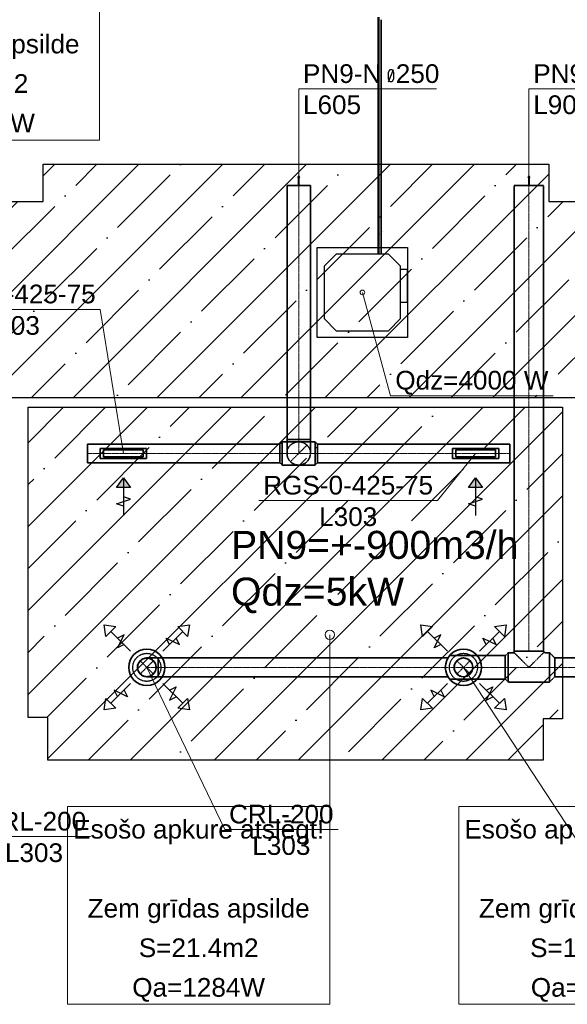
# Model space of a CAD drawing. Header units: millimetres. Extents: x -134161 to 355560, y -27497 to 30328.
# Tile 38 of 95: x -83691 to -77832, y -2367 to 8173. Entities that reach past the tile are written whole.
import ezdxf

# ---------------------------------------------------------------- set-up
doc = ezdxf.new("R2010")
doc.units = ezdxf.units.MM
for name, pattern in [('CenterLine', [17.2, 13, -2, 0.2, -2]), ('HIDDEN', [9.525, 6.35, -3.175]), ('UnderCeiling', [6.7, 4.2, -1, 0.5, -1])]:
    doc.linetypes.add(name, pattern=pattern)
doc.layers.add('AVK-A_uzdevums', color=1, linetype='CONTINUOUS', lineweight=30)
doc.layers.add('AVK-V_uzdevums', color=5, linetype='CONTINUOUS', lineweight=30)
for name, color, linetype in [('Dz1-Atpakalgaita', 7, 'CONTINUOUS'), ('Dz1-Fenkoils', 7, 'CONTINUOUS'), ('Dz1-Radiators', 7, 'CONTINUOUS'), ('Dz1-Teksts-', 7, 'CONTINUOUS'), ('Dz1-Turpgaita', 7, 'CONTINUOUS'), ('Vent-PN8-N-Plusmas bulta', 7, 'CONTINUOUS'), ('Vent-PN8-P-Plusmas bulta', 7, 'CONTINUOUS'), ('Vent-PN8-P-Teksts-', 7, 'CONTINUOUS'), ('Vent-PN9-N', 7, 'CONTINUOUS'), ('Vent-PN9-N-Iekarta', 7, 'CONTINUOUS'), ('Vent-PN9-N-Teksts-', 7, 'CONTINUOUS'), ('Vent-PN9-P', 7, 'CONTINUOUS'), ('Vent-PN9-P-Iekarta', 7, 'CONTINUOUS'), ('Vent-PN9-P-Teksts-', 7, 'CONTINUOUS')]:
    doc.layers.add(name, color=color, linetype=linetype)
doc.styles.add('Arial', font='arial.ttf', dxfattribs={"height": 187.5})
doc.styles.add('PBL', font='arial.ttf')
pattern_1 = [(45, (-132147.1, 0), (-449.013, 449.013), []), (45, (-131698.1, 0), (-449.013, 449.013), [793.75, -158.75, 0, -158.75])]

# ---------------------------------------------------------------- blocks, each defined once
blk = doc.blocks.new('*U129')
at = {"layer": 'Vent-PN9-N-Teksts-', "color": 7, "linetype": 'Continuous', "lineweight": 15}
for p, q in [((53334, 3530, 2200), (52926, 3025, 2200)), ((52926, 3025, 2200), (51015, 3025, 2200))]:
    blk.add_line(p, q, dxfattribs=at)
at = {"layer": 'Vent-PN9-N-Teksts-', "color": 7, "linetype": 'Continuous', "lineweight": 25, "style": 'Arial'}
for s, p in [('RGS-0-425-75', (51062, 3090, 2200)), ('L303', (51660, 2753, 2200))]:
    blk.add_text(s, height=200, dxfattribs=at).set_placement(p)
blk = doc.blocks.new('*U130')
at = {"layer": 'Vent-PN9-N-Teksts-', "color": 7, "linetype": 'Continuous', "lineweight": 15}
for p, q in [((49317, 5072, 2200), (47405, 5072, 2200)), ((49566, 3530, 2200), (49317, 5072, 2200))]:
    blk.add_line(p, q, dxfattribs=at)
at = {"layer": 'Vent-PN9-N-Teksts-', "color": 7, "linetype": 'Continuous', "lineweight": 25, "style": 'Arial'}
for s, p in [('RGS-0-425-75', (47452, 5137, 2200)), ('L303', (48050, 4800, 2200))]:
    blk.add_text(s, height=200, dxfattribs=at).set_placement(p)
blk = doc.blocks.new('*U187')
at = {"layer": 'Vent-PN8-P-Teksts-', "color": 7, "linetype": 'Continuous', "lineweight": 15}
for p, q in [((47392, 1240, 2300), (48002, -572, 2300)), ((48002, -572, 2300), (49215, -572, 2300))]:
    blk.add_line(p, q, dxfattribs=at)
at = {"layer": 'Vent-PN8-P-Teksts-', "color": 7, "linetype": 'Continuous', "lineweight": 25, "style": 'Arial'}
for s, p in [('CRL-200', (48049, -507, 2300)), ('L303', (48298, -844, 2300))]:
    blk.add_text(s, height=200, dxfattribs=at).set_placement(p)
blk = doc.blocks.new('*U188')
at = {"layer": 'Vent-PN9-P-Teksts-', "color": 7, "linetype": 'Continuous', "lineweight": 15}
for p, q in [((49816, 1240, 2300), (50649, -496, 2300)), ((50649, -496, 2300), (51862, -496, 2300))]:
    blk.add_line(p, q, dxfattribs=at)
at = {"layer": 'Vent-PN9-P-Teksts-', "color": 7, "linetype": 'Continuous', "lineweight": 25, "style": 'Arial'}
for s, p in [('CRL-200', (50696, -431, 2300)), ('L303', (50945, -768, 2300))]:
    blk.add_text(s, height=200, dxfattribs=at).set_placement(p)
blk = doc.blocks.new('*U189')
at = {"layer": 'Vent-PN9-P-Teksts-', "color": 7, "linetype": 'Continuous', "lineweight": 15}
for p, q in [((53204, 1240, 2300), (54451, -659, 2300)), ((54451, -659, 2300), (55664, -659, 2300))]:
    blk.add_line(p, q, dxfattribs=at)
at = {"layer": 'Vent-PN9-P-Teksts-', "color": 7, "linetype": 'Continuous', "lineweight": 25, "style": 'Arial'}
for s, p in [('CRL-200', (54499, -594, 2300)), ('L303', (54747, -930, 2300))]:
    blk.add_text(s, height=200, dxfattribs=at).set_placement(p)
blk = doc.blocks.new('*U359')
at = {"layer": 'Vent-PN9-P-Teksts-', "color": 7, "linetype": 'Continuous', "lineweight": 25}
for p, q in [((54852, 7607, 2700), (54865, 7641, 2700)), ((54852, 7507, 2700), (54904, 7640, 2700)), ((54852, 7540, 2700), (54852, 7607, 2700)), ((54865, 7641, 2700), (54891, 7641, 2700)), ((54891, 7641, 2700), (54904, 7607, 2700)), ((54904, 7607, 2700), (54904, 7540, 2700)), ((54865, 7507, 2700), (54852, 7540, 2700)), ((54891, 7507, 2700), (54865, 7507, 2700)), ((54904, 7540, 2700), (54891, 7507, 2700))]:
    blk.add_line(p, q, dxfattribs=at)
at = {"layer": 'Vent-PN9-P-Teksts-', "color": 7, "linetype": 'Continuous', "lineweight": 15}
for p, q in [((53905, 6399, 2700), (53905, 7432, 2700)), ((53905, 7432, 2700), (55365, 7432, 2700))]:
    blk.add_line(p, q, dxfattribs=at)
at = {"layer": 'Vent-PN9-P-Teksts-', "color": 7, "linetype": 'Continuous', "lineweight": 25, "style": 'Arial'}
for s, p in [('PN9-P  315', (53951, 7496, 2700)), ('L900', (53951, 7163, 2700))]:
    blk.add_text(s, height=200, dxfattribs=at).set_placement(p)
blk = doc.blocks.new('*U360')
at = {"layer": 'Vent-PN9-P', "color": 5, "linetype": 'UnderCeiling', "lineweight": 35}
for p, q in [((53048, 1348, 2700), (53039, 1340, 2700)), ((53048, 1131, 2700), (53039, 1140, 2700))]:
    blk.add_line(p, q, dxfattribs=at)
at = {"layer": 'Vent-PN9-P', "color": 5, "linetype": 'UnderCeiling', "lineweight": 35, "extrusion": (-1, 0, 0)}
for major_axis in [(0, 97.6, 21.9), (0, -100)]:
    blk.add_ellipse((53039, 1240, 2700), major_axis=major_axis, ratio=1, start_param=0, end_param=0.220451, dxfattribs=at)
blk = doc.blocks.new('*U361')
at = {"layer": 'Vent-PN9-P', "color": 5, "linetype": 'UnderCeiling', "lineweight": 35}
for p, q in [((54125, 1397, 2700), (54182, 1340, 2700)), ((54125, 1082, 2700), (54182, 1140, 2700))]:
    blk.add_line(p, q, dxfattribs=at)
at = {"layer": 'Vent-PN9-P', "color": 7, "linetype": 'CenterLine', "lineweight": 18}
blk.add_line((54125, 1240, 2700), (54182, 1240, 2700), dxfattribs=at)
at = {"layer": 'Vent-PN9-P', "color": 5, "linetype": 'UnderCeiling', "lineweight": 35, "extrusion": (1, 0, 0)}
for centre, major_axis in [((54125, 1240, 2700), (0, 158)), ((54182, 1240, 2700), (0, 100))]:
    blk.add_ellipse(centre, major_axis=major_axis, ratio=1, start_param=0, end_param=3.141593, dxfattribs=at)
blk = doc.blocks.new('*U362')
at = {"layer": 'Vent-PN9-P', "color": 5, "linetype": 'UnderCeiling', "lineweight": 35}
for p, q in [((53684, 1397, 2700), (53652, 1365, 2700)), ((53684, 1082, 2700), (53652, 1115, 2700))]:
    blk.add_line(p, q, dxfattribs=at)
at = {"layer": 'Vent-PN9-P', "color": 7, "linetype": 'CenterLine', "lineweight": 18}
blk.add_line((53684, 1240, 2700), (53652, 1240, 2700), dxfattribs=at)
at = {"layer": 'Vent-PN9-P', "color": 5, "linetype": 'UnderCeiling', "lineweight": 35, "extrusion": (-1, 0, 0)}
for centre, major_axis in [((53684, 1240, 2700), (0, -158)), ((53652, 1240, 2700), (0, -125))]:
    blk.add_ellipse(centre, major_axis=major_axis, ratio=1, start_param=0, end_param=3.141593, dxfattribs=at)
blk = doc.blocks.new('*U363')
at = {"layer": 'Vent-PN9-P', "color": 5, "linetype": 'Continuous', "lineweight": 35}
for p, q in [((53905, 6499, 2700), (53896, 6479, 2700)), ((53896, 6479, 2700), (53902, 6479, 2700)), ((53902, 6479, 2700), (53902, 6399, 2700)), ((53914, 6479, 2700), (53905, 6499, 2700)), ((53908, 6399, 2700), (53908, 6479, 2700)), ((53908, 6479, 2700), (53914, 6479, 2700)), ((54062, 6399, 2700), (53747, 6399, 2700)), ((53902, 6399, 2700), (53908, 6399, 2700))]:
    blk.add_line(p, q, dxfattribs=at)
blk = doc.blocks.new('*U364')
at = {"layer": 'Vent-PN9-P', "color": 5, "linetype": 'UnderCeiling', "lineweight": 35}
for p, q in [((53747, 1412, 2700), (53747, 6399, 2700)), ((54062, 1412, 2700), (54062, 6399, 2700))]:
    blk.add_line(p, q, dxfattribs=at)
at = {"layer": 'Vent-PN9-P', "color": 7, "linetype": 'CenterLine', "lineweight": 18}
blk.add_line((53905, 1412, 2700), (53905, 6399, 2700), dxfattribs=at)
blk = doc.blocks.new('*U365')
at = {"layer": 'Vent-PN9-P', "color": 5, "linetype": 'UnderCeiling', "lineweight": 35}
for p, q in [((53747, 1397, 2700), (53684, 1397, 2700)), ((53747, 1397, 2700), (53759, 1385, 2760)), ((53759, 1385, 2760), (53793, 1351, 2811)), ((54016, 1351, 2811), (54050, 1385, 2760)), ((54050, 1385, 2760), (54062, 1397, 2700)), ((54125, 1397, 2700), (54077, 1397, 2700)), ((53793, 1351, 2811), (53844, 1300, 2846)), ((53844, 1300, 2846), (53905, 1240, 2858)), ((53905, 1240, 2858), (53965, 1300, 2846)), ((53965, 1300, 2846), (54016, 1351, 2811)), ((54125, 1082, 2700), (53684, 1082, 2700))]:
    blk.add_line(p, q, dxfattribs=at)
at = {"layer": 'Vent-PN9-P', "color": 7, "linetype": 'CenterLine', "lineweight": 18}
blk.add_line((54125, 1240, 2700), (53684, 1240, 2700), dxfattribs=at)
at = {"layer": 'Vent-PN9-P', "color": 5, "linetype": 'UnderCeiling', "lineweight": 35}
blk.add_ellipse((53733, 1412, 2700), major_axis=(0, -14.7), ratio=1, start_param=0, end_param=1.570796, dxfattribs=at)
at = {"layer": 'Vent-PN9-P', "color": 5, "linetype": 'UnderCeiling', "lineweight": 35, "extrusion": (0, 1, 0)}
blk.add_ellipse((53905, 1412, 2700), major_axis=(-158, 0), ratio=1, start_param=0, end_param=3.141593, dxfattribs=at)
at = {"layer": 'Vent-PN9-P', "color": 5, "linetype": 'UnderCeiling', "lineweight": 35, "extrusion": (0, 0, -1)}
blk.add_ellipse((54077, 1412, 2700), major_axis=(0, -14.7), ratio=1, start_param=0, end_param=1.570796, dxfattribs=at)
blk = doc.blocks.new('*U366')
at = {"layer": 'Vent-PN9-P', "color": 5, "linetype": 'UnderCeiling', "lineweight": 35}
for p, q in [((54182, 1340, 2700), (55702, 1340, 2700)), ((54182, 1140, 2700), (55702, 1140, 2700))]:
    blk.add_line(p, q, dxfattribs=at)
at = {"layer": 'Vent-PN9-P', "color": 7, "linetype": 'CenterLine', "lineweight": 18}
blk.add_line((54182, 1240, 2700), (55702, 1240, 2700), dxfattribs=at)
blk = doc.blocks.new('*U367')
at = {"layer": 'Vent-PN9-P', "color": 5, "linetype": 'UnderCeiling', "lineweight": 35}
for p, q in [((53344, 1365, 2700), (53652, 1365, 2700)), ((53344, 1115, 2700), (53652, 1115, 2700))]:
    blk.add_line(p, q, dxfattribs=at)
at = {"layer": 'Vent-PN9-P', "color": 7, "linetype": 'CenterLine', "lineweight": 18}
blk.add_line((53344, 1240, 2700), (53652, 1240, 2700), dxfattribs=at)
blk = doc.blocks.new('*U372')
at = {"layer": 'Vent-PN8-P-Plusmas bulta', "color": 7, "linetype": 'Continuous', "lineweight": 25}
for p, q in [((49378, 1571, 2195), (49360, 1695, 2195)), ((49360, 1695, 2195), (49484, 1677, 2195)), ((49378, 1571, 2195), (49360, 1695, 2195)), ((49360, 1695, 2195), (49484, 1677, 2195)), ((50147, 1677, 2195), (50271, 1695, 2195)), ((50147, 1677, 2195), (50271, 1695, 2195)), ((50271, 1695, 2195), (50253, 1571, 2195)), ((50271, 1695, 2195), (50253, 1571, 2195)), ((49484, 1677, 2195), (49378, 1571, 2195)), ((49643, 1412, 2195), (49431, 1624, 2195)), ((49502, 1448, 2195), (49572, 1589, 2195)), ((49572, 1589, 2195), (49502, 1554, 2195)), ((49988, 1412, 2195), (50200, 1624, 2195)), ((50253, 1571, 2195), (50147, 1677, 2195)), ((49572, 1483, 2195), (49502, 1448, 2195)), ((50059, 1483, 2195), (50024, 1554, 2195)), ((50024, 1554, 2195), (50165, 1483, 2195)), ((50165, 1483, 2195), (50130, 1554, 2195)), ((49643, 1067, 2195), (49431, 855, 2195)), ((49988, 1067, 2195), (50200, 855, 2195)), ((49608, 926, 2195), (49466, 996, 2195)), ((49466, 996, 2195), (49502, 926, 2195)), ((49572, 996, 2195), (49608, 926, 2195)), ((50059, 996, 2195), (50130, 1032, 2195)), ((50130, 1032, 2195), (50059, 890, 2195)), ((49360, 784, 2195), (49378, 908, 2195)), ((49360, 784, 2195), (49378, 908, 2195)), ((49378, 908, 2195), (49484, 802, 2195)), ((50059, 890, 2195), (50130, 926, 2195)), ((50147, 802, 2195), (50253, 908, 2195)), ((50253, 908, 2195), (50271, 784, 2195)), ((50253, 908, 2195), (50271, 784, 2195)), ((49484, 802, 2195), (49360, 784, 2195)), ((49484, 802, 2195), (49360, 784, 2195)), ((50271, 784, 2195), (50147, 802, 2195)), ((50271, 784, 2195), (50147, 802, 2195))]:
    blk.add_line(p, q, dxfattribs=at)
blk = doc.blocks.new('*U373')
at = {"layer": 'Vent-PN8-P-Plusmas bulta', "color": 7, "linetype": 'Continuous', "lineweight": 25}
for p, q in [((52767, 1571, 2195), (52749, 1695, 2195)), ((52749, 1695, 2195), (52873, 1677, 2195)), ((52767, 1571, 2195), (52749, 1695, 2195)), ((52749, 1695, 2195), (52873, 1677, 2195)), ((53536, 1677, 2195), (53660, 1695, 2195)), ((53536, 1677, 2195), (53660, 1695, 2195)), ((53660, 1695, 2195), (53642, 1571, 2195)), ((53660, 1695, 2195), (53642, 1571, 2195)), ((52873, 1677, 2195), (52767, 1571, 2195)), ((53032, 1412, 2195), (52820, 1624, 2195)), ((52890, 1448, 2195), (52961, 1589, 2195)), ((52961, 1589, 2195), (52890, 1554, 2195)), ((53377, 1412, 2195), (53589, 1624, 2195)), ((53642, 1571, 2195), (53536, 1677, 2195)), ((52961, 1483, 2195), (52890, 1448, 2195)), ((53448, 1483, 2195), (53412, 1554, 2195)), ((53412, 1554, 2195), (53554, 1483, 2195)), ((53554, 1483, 2195), (53518, 1554, 2195)), ((53032, 1067, 2195), (52820, 855, 2195)), ((53377, 1067, 2195), (53589, 855, 2195)), ((52997, 926, 2195), (52855, 996, 2195)), ((52855, 996, 2195), (52890, 926, 2195)), ((52961, 996, 2195), (52997, 926, 2195)), ((53448, 996, 2195), (53518, 1032, 2195)), ((53518, 1032, 2195), (53448, 890, 2195)), ((52749, 784, 2195), (52767, 908, 2195)), ((52749, 784, 2195), (52767, 908, 2195)), ((52767, 908, 2195), (52873, 802, 2195)), ((53448, 890, 2195), (53518, 926, 2195)), ((53536, 802, 2195), (53642, 908, 2195)), ((53642, 908, 2195), (53660, 784, 2195)), ((53642, 908, 2195), (53660, 784, 2195)), ((52873, 802, 2195), (52749, 784, 2195)), ((52873, 802, 2195), (52749, 784, 2195)), ((53660, 784, 2195), (53536, 802, 2195)), ((53660, 784, 2195), (53536, 802, 2195))]:
    blk.add_line(p, q, dxfattribs=at)
blk = doc.blocks.new('*U374')
at = {"layer": 'Vent-PN9-P', "color": 5, "linetype": 'UnderCeiling', "lineweight": 35}
for p, q in [((53344, 1365, 2700), (53064, 1365, 2700)), ((53344, 1115, 2700), (53064, 1115, 2700))]:
    blk.add_line(p, q, dxfattribs=at)
at = {"layer": 'Vent-PN9-P', "color": 7, "linetype": 'HIDDEN', "lineweight": -3}
for p, q in [((53134, 1169, 2545), (53275, 1310, 2545)), ((53134, 1310, 2545), (53275, 1169, 2545))]:
    blk.add_line(p, q, dxfattribs=at)
at = {"layer": 'Vent-PN9-P', "color": 7, "linetype": 'CenterLine', "lineweight": 18}
blk.add_line((53344, 1240, 2700), (53064, 1240, 2700), dxfattribs=at)
at = {"layer": 'Vent-PN9-P', "color": 7, "linetype": 'HIDDEN', "lineweight": -3, "extrusion": (0, 0, -1)}
blk.add_circle((-53204, 1240, -2545), 100, dxfattribs=at)
blk = doc.blocks.new('*U375')
at = {"layer": 'Vent-PN9-P', "color": 5, "linetype": 'UnderCeiling', "lineweight": 35}
for p, q in [((53039, 1340, 2700), (49936, 1340, 2700)), ((53039, 1140, 2700), (49936, 1140, 2700))]:
    blk.add_line(p, q, dxfattribs=at)
at = {"layer": 'Vent-PN9-P', "color": 7, "linetype": 'CenterLine', "lineweight": 18}
blk.add_line((53039, 1240, 2700), (49936, 1240, 2700), dxfattribs=at)
blk = doc.blocks.new('*U376')
at = {"layer": 'Vent-PN9-P-Iekarta', "color": 5, "linetype": 'Continuous', "lineweight": 35}
for p, q in [((53104, 1240, 2240), (53112, 1278, 2240)), ((53112, 1278, 2240), (53134, 1310, 2240)), ((53134, 1310, 2240), (53166, 1332, 2240)), ((53166, 1332, 2240), (53204, 1340, 2240)), ((53204, 1340, 2240), (53243, 1332, 2240)), ((53243, 1332, 2240), (53275, 1310, 2240)), ((53275, 1310, 2240), (53297, 1278, 2240)), ((53297, 1278, 2240), (53304, 1240, 2240)), ((53112, 1201, 2240), (53104, 1240, 2240)), ((53134, 1169, 2240), (53112, 1201, 2240)), ((53166, 1147, 2240), (53134, 1169, 2240)), ((53275, 1169, 2240), (53243, 1147, 2240)), ((53297, 1201, 2240), (53275, 1169, 2240)), ((53304, 1240, 2240), (53297, 1201, 2240)), ((53204, 1140, 2240), (53166, 1147, 2240)), ((53243, 1147, 2240), (53204, 1140, 2240))]:
    blk.add_line(p, q, dxfattribs=at)
for centre, radius in [((53204, 1240, 2228), 194), ((53204, 1240, 2300), 100), ((53204, 1240, 2240), 2.5)]:
    blk.add_circle(centre, radius, dxfattribs=at)
at = {"layer": 'Vent-PN9-P-Iekarta', "color": 7, "linetype": 'HIDDEN', "lineweight": -3}
blk.add_circle((53204, 1240, 2190), 150, dxfattribs=at)
blk = doc.blocks.new('*U377')
at = {"layer": 'Vent-PN9-P', "color": 7, "linetype": 'Continuous', "lineweight": -3}
blk.add_line((53204, 1240, 2422), (53204, 1240, 2422), dxfattribs=at)
blk = doc.blocks.new('*U378')
at = {"layer": 'Vent-PN9-P-Iekarta', "color": 5, "linetype": 'Continuous', "lineweight": 35}
for p, q in [((49716, 1240, 2240), (49723, 1278, 2240)), ((49723, 1278, 2240), (49745, 1310, 2240)), ((49745, 1310, 2240), (49777, 1332, 2240)), ((49777, 1332, 2240), (49816, 1340, 2240)), ((49816, 1340, 2240), (49854, 1332, 2240)), ((49854, 1332, 2240), (49886, 1310, 2240)), ((49886, 1310, 2240), (49908, 1278, 2240)), ((49908, 1278, 2240), (49916, 1240, 2240)), ((49723, 1201, 2240), (49716, 1240, 2240)), ((49745, 1169, 2240), (49723, 1201, 2240)), ((49777, 1147, 2240), (49745, 1169, 2240)), ((49886, 1169, 2240), (49854, 1147, 2240)), ((49908, 1201, 2240), (49886, 1169, 2240)), ((49916, 1240, 2240), (49908, 1201, 2240)), ((49816, 1140, 2240), (49777, 1147, 2240)), ((49854, 1147, 2240), (49816, 1140, 2240))]:
    blk.add_line(p, q, dxfattribs=at)
for centre, radius in [((49816, 1240, 2228), 194), ((49816, 1240, 2300), 100), ((49816, 1240, 2240), 2.5)]:
    blk.add_circle(centre, radius, dxfattribs=at)
at = {"layer": 'Vent-PN9-P-Iekarta', "color": 7, "linetype": 'HIDDEN', "lineweight": -3}
blk.add_circle((49816, 1240, 2190), 150, dxfattribs=at)
blk = doc.blocks.new('*U379')
at = {"layer": 'Vent-PN9-P', "color": 7, "linetype": 'Continuous', "lineweight": -3}
blk.add_line((49816, 1240, 2330), (49816, 1240, 2329), dxfattribs=at)
blk = doc.blocks.new('*U380')
at = {"layer": 'Vent-PN9-P', "color": 7, "linetype": 'UnderCeiling', "lineweight": 18}
for p, q in [((49886, 1169, 2580), (49745, 1310, 2580)), ((49745, 1169, 2580), (49886, 1310, 2580))]:
    blk.add_line(p, q, dxfattribs=at)
at = {"layer": 'Vent-PN9-P', "color": 5, "linetype": 'UnderCeiling', "lineweight": 35, "extrusion": (0, 0, -1)}
blk.add_ellipse((49816, 1240, 2580), major_axis=(0, -100), ratio=1, start_param=0, end_param=3.141593, dxfattribs=at)
at = {"layer": 'Vent-PN9-P', "color": 7, "linetype": 'HIDDEN', "lineweight": -3, "extrusion": (0, 0, -1)}
blk.add_ellipse((49816, 1240, 2580), major_axis=(0, 100), ratio=1, start_param=0, end_param=3.141593, dxfattribs=at)
at = {"layer": 'Vent-PN9-P', "color": 5, "linetype": 'UnderCeiling', "lineweight": 35, "extrusion": (0, -1, 0)}
for centre in [(49936, 1340, 2580), (49936, 1140, 2580)]:
    blk.add_ellipse(centre, major_axis=(0, 0, 120), ratio=1, start_param=0, end_param=1.570796, dxfattribs=at)
at = {"layer": 'Vent-PN9-P', "color": 5, "linetype": 'UnderCeiling', "lineweight": 35, "extrusion": (1, 0, 0)}
blk.add_ellipse((49936, 1240, 2700), major_axis=(0, 100), ratio=1, start_param=0, end_param=3.141593, dxfattribs=at)
at = {"layer": 'Vent-PN9-P', "color": 7, "linetype": 'CenterLine', "lineweight": 18, "extrusion": (0, -1, 0)}
blk.add_ellipse((49936, 1240, 2580), major_axis=(0, 0, 120), ratio=1, start_param=0, end_param=1.570796, dxfattribs=at)
blk = doc.blocks.new('*U474')
at = {"layer": 'Vent-PN9-N-Teksts-', "color": 7, "linetype": 'Continuous', "lineweight": 25}
for p, q in [((52403, 7607, 2700), (52416, 7641, 2700)), ((52403, 7507, 2700), (52455, 7640, 2700)), ((52403, 7540, 2700), (52403, 7607, 2700)), ((52416, 7641, 2700), (52443, 7641, 2700)), ((52443, 7641, 2700), (52455, 7607, 2700)), ((52455, 7607, 2700), (52455, 7540, 2700)), ((52416, 7507, 2700), (52403, 7540, 2700)), ((52443, 7507, 2700), (52416, 7507, 2700)), ((52455, 7540, 2700), (52443, 7507, 2700))]:
    blk.add_line(p, q, dxfattribs=at)
at = {"layer": 'Vent-PN9-N-Teksts-', "color": 7, "linetype": 'Continuous', "lineweight": 15}
for p, q in [((51441, 6306, 2700), (51441, 7432, 2700)), ((51441, 7432, 2700), (52916, 7432, 2700))]:
    blk.add_line(p, q, dxfattribs=at)
at = {"layer": 'Vent-PN9-N-Teksts-', "color": 7, "linetype": 'Continuous', "lineweight": 25, "style": 'Arial'}
for s, p in [('PN9-N  250', (51487, 7496, 2700)), ('L605', (51487, 7163, 2700))]:
    blk.add_text(s, height=200, dxfattribs=at).set_placement(p)
blk = doc.blocks.new('*U475')
at = {"layer": 'Vent-PN8-N-Plusmas bulta', "linetype": 'Continuous', "lineweight": 25}
blk.add_hatch(color=7, dxfattribs=at).paths.add_polyline_path([(49491, 3167), (49566, 3267), (49641, 3167)], flags=0)
at = {"layer": 'Vent-PN8-N-Plusmas bulta', "color": 7, "linetype": 'Continuous', "lineweight": 25}
for p, q in [((49491, 3167, 2171), (49566, 3267, 2171)), ((49566, 3267, 2171), (49566, 2867, 2171)), ((49566, 3267, 2171), (49641, 3167, 2171)), ((49641, 3042, 2171), (49566, 3067, 2171)), ((49491, 2992, 2171), (49641, 3042, 2171)), ((49566, 2967, 2171), (49491, 2992, 2171))]:
    blk.add_line(p, q, dxfattribs=at)
blk.add_3dface([(49491, 3167, 2171), (49566, 3267, 2171), (49641, 3167, 2171)], dxfattribs=at)
blk = doc.blocks.new('*U476')
at = {"layer": 'Vent-PN8-N-Plusmas bulta', "linetype": 'Continuous', "lineweight": 25}
blk.add_hatch(color=7, dxfattribs=at).paths.add_polyline_path([(53259, 3167), (53334, 3267), (53409, 3167)], flags=0)
at = {"layer": 'Vent-PN8-N-Plusmas bulta', "color": 7, "linetype": 'Continuous', "lineweight": 25}
for p, q in [((53259, 3167, 2171), (53334, 3267, 2171)), ((53334, 3267, 2171), (53334, 2867, 2171)), ((53334, 3267, 2171), (53409, 3167, 2171)), ((53409, 3042, 2171), (53334, 3067, 2171)), ((53259, 2992, 2171), (53409, 3042, 2171)), ((53334, 2967, 2171), (53259, 2992, 2171))]:
    blk.add_line(p, q, dxfattribs=at)
blk.add_3dface([(53259, 3167, 2171), (53334, 3267, 2171), (53409, 3167, 2171)], dxfattribs=at)
blk = doc.blocks.new('*U477')
at = {"layer": 'Vent-PN9-N', "color": 1, "linetype": 'UnderCeiling', "lineweight": 35}
for p, q in [((51616, 3655, 2300), (51641, 3630, 2300)), ((51616, 3405, 2300), (51641, 3430, 2300))]:
    blk.add_line(p, q, dxfattribs=at)
at = {"layer": 'Vent-PN9-N', "color": 7, "linetype": 'CenterLine', "lineweight": 18}
blk.add_line((51616, 3530, 2300), (51641, 3530, 2300), dxfattribs=at)
at = {"layer": 'Vent-PN9-N', "color": 1, "linetype": 'UnderCeiling', "lineweight": 35, "extrusion": (1, 0, 0)}
for centre, major_axis in [((51616, 3530, 2300), (0, 125)), ((51641, 3530, 2300), (0, 100))]:
    blk.add_ellipse(centre, major_axis=major_axis, ratio=1, start_param=0, end_param=3.141593, dxfattribs=at)
blk = doc.blocks.new('*U478')
at = {"layer": 'Vent-PN9-N', "color": 1, "linetype": 'UnderCeiling', "lineweight": 35}
for p, q in [((51266, 3655, 2300), (51241, 3630, 2300)), ((51266, 3405, 2300), (51241, 3430, 2300))]:
    blk.add_line(p, q, dxfattribs=at)
at = {"layer": 'Vent-PN9-N', "color": 7, "linetype": 'CenterLine', "lineweight": 18}
blk.add_line((51266, 3530, 2300), (51241, 3530, 2300), dxfattribs=at)
at = {"layer": 'Vent-PN9-N', "color": 1, "linetype": 'UnderCeiling', "lineweight": 35, "extrusion": (-1, 0, 0)}
for centre, major_axis in [((51241, 3530, 2300), (0, -100)), ((51266, 3530, 2300), (0, -125))]:
    blk.add_ellipse(centre, major_axis=major_axis, ratio=1, start_param=0, end_param=3.141593, dxfattribs=at)
blk = doc.blocks.new('*U479')
at = {"layer": 'Vent-PN9-N', "color": 1, "linetype": 'Continuous', "lineweight": 35}
for p, q in [((51441, 6499, 2700), (51432, 6479, 2700)), ((51432, 6479, 2700), (51438, 6479, 2700)), ((51438, 6479, 2700), (51438, 6399, 2700)), ((51450, 6479, 2700), (51441, 6499, 2700)), ((51444, 6399, 2700), (51444, 6479, 2700)), ((51444, 6479, 2700), (51450, 6479, 2700)), ((51566, 6399, 2700), (51316, 6399, 2700)), ((51438, 6399, 2700), (51444, 6399, 2700))]:
    blk.add_line(p, q, dxfattribs=at)
blk = doc.blocks.new('*U480')
at = {"layer": 'Vent-PN9-N', "color": 1, "linetype": 'UnderCeiling', "lineweight": 35}
for p, q in [((51316, 3680, 2700), (51316, 6399, 2700)), ((51566, 3680, 2700), (51566, 6399, 2700))]:
    blk.add_line(p, q, dxfattribs=at)
at = {"layer": 'Vent-PN9-N', "color": 7, "linetype": 'CenterLine', "lineweight": 18}
blk.add_line((51441, 3680, 2700), (51441, 6399, 2700), dxfattribs=at)
blk = doc.blocks.new('*U481')
at = {"layer": 'Vent-PN9-N', "color": 7, "linetype": 'UnderCeiling', "lineweight": 18}
blk.add_line((51529, 3618, 2550), (51352, 3441, 2550), dxfattribs=at)
at = {"layer": 'Vent-PN9-N', "color": 1, "linetype": 'UnderCeiling', "lineweight": 35, "extrusion": (0, 1, 0)}
blk.add_ellipse((51441, 3680, 2700), major_axis=(-125, 0), ratio=1, start_param=0, end_param=3.141593, dxfattribs=at)
at = {"layer": 'Vent-PN9-N', "color": 1, "linetype": 'UnderCeiling', "lineweight": 35, "extrusion": (-1, 0, 0)}
for centre in [(51316, 3680, 2550), (51566, 3680, 2550)]:
    blk.add_ellipse(centre, major_axis=(0, -150), ratio=1, start_param=0, end_param=1.570796, dxfattribs=at)
at = {"layer": 'Vent-PN9-N', "color": 7, "linetype": 'HIDDEN', "lineweight": -3, "extrusion": (0, 0, -1)}
blk.add_ellipse((51441, 3530, 2550), major_axis=(-125, 0), ratio=1, start_param=0, end_param=3.141593, dxfattribs=at)
at = {"layer": 'Vent-PN9-N', "color": 7, "linetype": 'CenterLine', "lineweight": 18, "extrusion": (-1, 0, 0)}
blk.add_ellipse((51441, 3680, 2550), major_axis=(0, -150), ratio=1, start_param=0, end_param=1.570796, dxfattribs=at)
at = {"layer": 'Vent-PN9-N', "color": 1, "linetype": 'UnderCeiling', "lineweight": 35, "extrusion": (0, 0, -1)}
blk.add_ellipse((51441, 3530, 2550), major_axis=(125, 0), ratio=1, start_param=0, end_param=3.141593, dxfattribs=at)
blk = doc.blocks.new('*U482')
at = {"layer": 'Vent-PN9-N', "color": 7, "linetype": 'Continuous', "lineweight": -3}
blk.add_line((51441, 3530, 2494), (51441, 3530, 2493), dxfattribs=at)
blk = doc.blocks.new('*U483')
at = {"layer": 'Vent-PN9-N', "color": 1, "linetype": 'UnderCeiling', "lineweight": 35}
for p, q in [((51616, 3655, 2300), (51266, 3655, 2300)), ((51616, 3405, 2300), (51266, 3405, 2300))]:
    blk.add_line(p, q, dxfattribs=at)
at = {"layer": 'Vent-PN9-N', "color": 7, "linetype": 'CenterLine', "lineweight": 18}
blk.add_line((51616, 3530, 2300), (51266, 3530, 2300), dxfattribs=at)
blk = doc.blocks.new('*U484')
at = {"layer": 'Vent-PN9-N', "color": 1, "linetype": 'UnderCeiling', "lineweight": 35}
for p, q in [((51641, 3630, 2300), (53700, 3630, 2300)), ((51641, 3430, 2300), (53700, 3430, 2300))]:
    blk.add_line(p, q, dxfattribs=at)
at = {"layer": 'Vent-PN9-N', "color": 7, "linetype": 'CenterLine', "lineweight": 18}
blk.add_line((51641, 3530, 2300), (53700, 3530, 2300), dxfattribs=at)
blk = doc.blocks.new('*U485')
at = {"layer": 'Vent-PN9-N-Iekarta', "color": 1, "linetype": 'Continuous', "lineweight": 35}
for p, q in [((53582, 3582, 2186), (53087, 3582, 2186)), ((53087, 3477, 2186), (53087, 3582, 2186)), ((53122, 3567, 2200), (53122, 3492, 2200)), ((53547, 3567, 2200), (53122, 3567, 2200)), ((53122, 3492, 2200), (53547, 3492, 2200)), ((53547, 3492, 2200), (53547, 3567, 2200)), ((53582, 3582, 2186), (53582, 3477, 2186)), ((53582, 3477, 2186), (53087, 3477, 2186))]:
    blk.add_line(p, q, dxfattribs=at)
blk = doc.blocks.new('*U486')
at = {"layer": 'Vent-PN9-N-Iekarta', "color": 1, "linetype": 'Continuous', "lineweight": 35}
for p, q in [((49813, 3582, 2186), (49318, 3582, 2186)), ((49318, 3477, 2186), (49318, 3582, 2186)), ((49353, 3567, 2200), (49353, 3492, 2200)), ((49778, 3567, 2200), (49353, 3567, 2200)), ((49353, 3492, 2200), (49778, 3492, 2200)), ((49778, 3492, 2200), (49778, 3567, 2200)), ((49813, 3582, 2186), (49813, 3477, 2186)), ((49813, 3477, 2186), (49318, 3477, 2186))]:
    blk.add_line(p, q, dxfattribs=at)
blk = doc.blocks.new('*U487')
at = {"layer": 'Vent-PN9-N', "color": 1, "linetype": 'Continuous', "lineweight": 35}
blk.add_line((53700, 3430, 2300), (53700, 3630, 2300), dxfattribs=at)
blk = doc.blocks.new('*U488')
at = {"layer": 'Vent-PN9-N', "color": 1, "linetype": 'UnderCeiling', "lineweight": 35}
for p, q in [((49182, 3630, 2300), (51241, 3630, 2300)), ((49182, 3430, 2300), (51241, 3430, 2300))]:
    blk.add_line(p, q, dxfattribs=at)
at = {"layer": 'Vent-PN9-N', "color": 7, "linetype": 'CenterLine', "lineweight": 18}
blk.add_line((49182, 3530, 2300), (51241, 3530, 2300), dxfattribs=at)
blk = doc.blocks.new('*U489')
at = {"layer": 'Vent-PN9-N', "color": 1, "linetype": 'Continuous', "lineweight": 35}
blk.add_line((49182, 3630, 2300), (49182, 3430, 2300), dxfattribs=at)
blk = doc.blocks.new('*U865')
at = {"layer": 'Dz1-Atpakalgaita', "color": 6, "linetype": 'UnderCeiling', "lineweight": 25}
for p, q in [((52291, 5893, 2800), (52291, 8200, 2800)), ((52301, 5893, 2800), (52301, 8200, 2800))]:
    blk.add_line(p, q, dxfattribs=at)
blk = doc.blocks.new('*U866')
at = {"layer": 'Dz1-Turpgaita', "color": 4, "linetype": 'UnderCeiling', "lineweight": 25}
for p, q in [((52322, 5911, 2800), (52322, 8173, 2800)), ((52328, 5911, 2800), (52328, 8173, 2800))]:
    blk.add_line(p, q, dxfattribs=at)
blk = doc.blocks.new('*U867')
at = {"layer": 'Dz1-Teksts-', "color": 7, "linetype": 'Continuous', "lineweight": 0}
for p, q in [((52123, 5254, 2500), (52425, 4145, 2500)), ((52425, 4145, 2500), (54164, 4145, 2500))]:
    blk.add_line(p, q, dxfattribs=at)
at = {"layer": 'Dz1-Teksts-', "color": 7, "linetype": 'Continuous', "lineweight": 0, "extrusion": (0, 0, -1)}
blk.add_circle((-52123, 5254, -2500), 25, dxfattribs=at)
at = {"layer": 'Dz1-Teksts-', "color": 7, "linetype": 'Continuous', "lineweight": 0, "style": 'Arial'}
blk.add_text('Qdz=4000 W', height=200, dxfattribs=at).set_placement((52475, 4214, 2500))
blk = doc.blocks.new('*U868')
at = {"layer": 'Dz1-Turpgaita', "color": 4, "linetype": 'UnderCeiling', "lineweight": 25, "extrusion": (0, 1, 0)}
blk.add_ellipse((52325, 5911, 2800), major_axis=(-3, 0), ratio=1, start_param=0, end_param=3.141593, dxfattribs=at)
at = {"layer": 'Dz1-Turpgaita', "color": 4, "linetype": 'UnderCeiling', "lineweight": 25, "extrusion": (-1, 0, 0)}
for centre in [(52322, 5911, 2791), (52328, 5911, 2791)]:
    blk.add_ellipse(centre, major_axis=(0, -6.36, 6.36), ratio=1, start_param=0, end_param=0.785398, dxfattribs=at)
at = {"layer": 'Dz1-Turpgaita', "color": 7, "linetype": 'HIDDEN', "lineweight": -3, "extrusion": (0, -0.707107, -0.707107)}
blk.add_ellipse((52325, 5905, 2797), major_axis=(-3, 0), ratio=1, start_param=0, end_param=3.141593, dxfattribs=at)
at = {"layer": 'Dz1-Turpgaita', "color": 4, "linetype": 'UnderCeiling', "lineweight": 25, "extrusion": (0, -0.707107, -0.707107)}
blk.add_ellipse((52325, 5905, 2797), major_axis=(3, 0), ratio=1, start_param=0, end_param=3.141593, dxfattribs=at)
blk = doc.blocks.new('*U869')
at = {"layer": 'Dz1-Turpgaita', "color": 4, "linetype": 'UnderCeiling', "lineweight": 25}
for p, q in [((52322, 5862, 2755), (52322, 5905, 2797)), ((52328, 5862, 2755), (52328, 5905, 2797))]:
    blk.add_line(p, q, dxfattribs=at)
blk = doc.blocks.new('*U870')
at = {"layer": 'Dz1-Atpakalgaita', "color": 6, "linetype": 'UnderCeiling', "lineweight": 25, "extrusion": (0, 1, 0)}
blk.add_ellipse((52296, 5893, 2800), major_axis=(-5, 0), ratio=1, start_param=0, end_param=3.141593, dxfattribs=at)
at = {"layer": 'Dz1-Atpakalgaita', "color": 6, "linetype": 'UnderCeiling', "lineweight": 25, "extrusion": (-1, 0, 0)}
for centre in [(52291, 5893, 2785), (52301, 5893, 2785)]:
    blk.add_ellipse(centre, major_axis=(0, -15), ratio=1, start_param=0, end_param=1.570796, dxfattribs=at)
at = {"layer": 'Dz1-Atpakalgaita', "color": 7, "linetype": 'HIDDEN', "lineweight": -3, "extrusion": (0, 0, -1)}
blk.add_ellipse((52296, 5878, 2785), major_axis=(-5, 0), ratio=1, start_param=0, end_param=3.141593, dxfattribs=at)
at = {"layer": 'Dz1-Atpakalgaita', "color": 6, "linetype": 'UnderCeiling', "lineweight": 25, "extrusion": (0, 0, -1)}
blk.add_ellipse((52296, 5878, 2785), major_axis=(5, 0), ratio=1, start_param=0, end_param=3.141593, dxfattribs=at)
blk = doc.blocks.new('*U871')
at = {"layer": 'Dz1-Atpakalgaita', "color": 7, "linetype": 'Continuous', "lineweight": -3}
blk.add_line((52296, 5878, 2744), (52296, 5878, 2744), dxfattribs=at)
blk = doc.blocks.new('*U872')
at = {"layer": 'Dz1-Turpgaita', "color": 7, "linetype": 'HIDDEN', "lineweight": -3, "extrusion": (0, 0.707107, 0.707107)}
blk.add_ellipse((52325, 5862, 2755), major_axis=(3, 0), ratio=1, start_param=0, end_param=3.141593, dxfattribs=at)
at = {"layer": 'Dz1-Turpgaita', "color": 4, "linetype": 'UnderCeiling', "lineweight": 25, "extrusion": (0, 0.707107, 0.707107)}
blk.add_ellipse((52325, 5862, 2755), major_axis=(-3, 0), ratio=1, start_param=0, end_param=3.141593, dxfattribs=at)
at = {"layer": 'Dz1-Turpgaita', "color": 4, "linetype": 'UnderCeiling', "lineweight": 25, "extrusion": (1, 0, 0)}
for centre in [(52322, 5856, 2761), (52328, 5856, 2761)]:
    blk.add_ellipse(centre, major_axis=(0, 0, -9), ratio=1, start_param=0, end_param=0.785398, dxfattribs=at)
at = {"layer": 'Dz1-Turpgaita', "color": 4, "linetype": 'UnderCeiling', "lineweight": 25, "extrusion": (0, -1, 0)}
blk.add_ellipse((52325, 5856, 2752), major_axis=(3, 0), ratio=1, start_param=0, end_param=3.141593, dxfattribs=at)
blk = doc.blocks.new('*U873')
at = {"layer": 'Dz1-Turpgaita', "color": 4, "linetype": 'UnderCeiling', "lineweight": 25}
for p, q in [((52322, 5663, 2752), (52322, 5856, 2752)), ((52328, 5663, 2752), (52328, 5856, 2752))]:
    blk.add_line(p, q, dxfattribs=at)
blk = doc.blocks.new('*U874')
at = {"layer": 'Dz1-Atpakalgaita', "color": 6, "linetype": 'UnderCeiling', "lineweight": 25, "extrusion": (1, 0, 0)}
for centre in [(52291, 5863, 2704), (52301, 5863, 2704)]:
    blk.add_ellipse(centre, major_axis=(0, 0, -15), ratio=1, start_param=0, end_param=1.570796, dxfattribs=at)
at = {"layer": 'Dz1-Atpakalgaita', "color": 6, "linetype": 'UnderCeiling', "lineweight": 25, "extrusion": (0, -1, 0)}
blk.add_ellipse((52296, 5863, 2689), major_axis=(5, 0), ratio=1, start_param=0, end_param=3.141593, dxfattribs=at)
blk = doc.blocks.new('*U875')
at = {"layer": 'Dz1-Atpakalgaita', "color": 6, "linetype": 'UnderCeiling', "lineweight": 25}
for p, q in [((52291, 5663, 2689), (52291, 5863, 2689)), ((52301, 5663, 2689), (52301, 5863, 2689))]:
    blk.add_line(p, q, dxfattribs=at)
blk = doc.blocks.new('*U876')
at = {"layer": 'Dz1-Radiators', "color": 7, "linetype": 'Continuous', "lineweight": -3}
blk.add_line((52325, 5663, 2752), (52325, 5663, 2751), dxfattribs=at)
blk = doc.blocks.new('*U877')
at = {"layer": 'Dz1-Fenkoils', "color": 7, "linetype": 'HIDDEN', "lineweight": -3}
for p, q in [((51640, 5736, 2441), (51640, 5736, 2500)), ((52605, 5736, 2441), (52605, 5736, 2500)), ((51843, 5663, 2829), (51843, 5663, 2500)), ((52402, 5663, 2829), (52402, 5663, 2500)), ((51713, 5533, 2829), (51713, 5533, 2500)), ((52532, 5533, 2829), (52532, 5533, 2500)), ((52605, 5498, 2500), (52605, 5144, 2500)), ((52607, 5498, 2815), (52607, 5498, 2595)), ((52607, 5144, 2595), (52607, 5144, 2815)), ((51713, 4975, 2829), (51713, 4975, 2500)), ((52532, 4975, 2829), (52532, 4975, 2500)), ((51640, 4771, 2441), (51640, 4771, 2500)), ((51843, 4844, 2829), (51843, 4844, 2500)), ((52402, 4844, 2829), (52402, 4844, 2500)), ((52605, 4771, 2441), (52605, 4771, 2500))]:
    blk.add_line(p, q, dxfattribs=at)
at = {"layer": 'Dz1-Fenkoils', "color": 7, "linetype": 'Continuous', "lineweight": -3}
for p, q in [((51640, 4771, 2500), (51640, 5736, 2500)), ((51640, 5736, 2500), (52605, 5736, 2500)), ((52605, 5736, 2500), (52605, 5498, 2500)), ((51843, 5663, 2829), (51713, 5533, 2829)), ((52402, 5663, 2829), (51843, 5663, 2829)), ((52532, 5533, 2829), (52402, 5663, 2829)), ((51713, 5533, 2829), (51713, 4975, 2829)), ((52532, 4975, 2829), (52532, 5533, 2829)), ((52607, 5498, 2815), (52532, 5498, 2815)), ((52607, 5144, 2815), (52607, 5498, 2815)), ((52607, 5144, 2815), (52532, 5144, 2815)), ((52605, 5144, 2500), (52605, 4771, 2500)), ((51713, 4975, 2829), (51843, 4844, 2829)), ((52402, 4844, 2829), (52532, 4975, 2829)), ((52605, 4771, 2500), (51640, 4771, 2500)), ((51843, 4844, 2829), (52402, 4844, 2829))]:
    blk.add_line(p, q, dxfattribs=at)
blk = doc.blocks.new('*U1108')
at = {"layer": 'AVK-A_uzdevums', "color": 7, "linetype": 'Continuous', "lineweight": 18}
for p, q in [((46505, 6885), (46505, 9001)), ((46505, 9001), (49310, 9001)), ((49310, 9001), (49310, 6885)), ((46505, 5251), (46505, 6885)), ((49310, 6885), (46505, 6885))]:
    blk.add_line(p, q, dxfattribs=at)
at = {"layer": 'AVK-A_uzdevums', "color": 7, "linetype": 'Continuous', "lineweight": 18, "extrusion": (0, 0, -1)}
blk.add_circle((-46505, 5251), 50, dxfattribs=at)
at = {"layer": 'AVK-A_uzdevums', "color": 7, "linetype": 'Continuous', "lineweight": 25, "style": 'Arial'}
for s, p in [('Esošo apkure atslēgt!', (46564, 8659)), ('Zem grīdas apsilde', (46720, 7813)), ('S=49.6m2', (47267, 7390)), ('Qa=2976W', (47197, 6966))]:
    blk.add_text(s, height=200, dxfattribs=at).set_placement(p)
blk = doc.blocks.new('*U1111')
at = {"layer": 'AVK-A_uzdevums', "color": 7, "linetype": 'Continuous', "lineweight": 18}
for p, q in [((55961, 1589), (55961, -251)), ((53155, -2367), (53155, -251)), ((53155, -251), (55961, -251)), ((55961, -251), (55961, -2367)), ((55961, -2367), (53155, -2367))]:
    blk.add_line(p, q, dxfattribs=at)
at = {"layer": 'AVK-A_uzdevums', "color": 7, "linetype": 'Continuous', "lineweight": 18, "extrusion": (0, 0, -1)}
blk.add_circle((-55961, 1589), 50, dxfattribs=at)
at = {"layer": 'AVK-A_uzdevums', "color": 7, "linetype": 'Continuous', "lineweight": 25, "style": 'Arial'}
for s, p in [('Esošo apkure atslēgt!', (53214, -593)), ('Zem grīdas apsilde', (53370, -1439)), ('S=10.6m2', (53917, -1862)), ('Qa=636W', (53925, -2286))]:
    blk.add_text(s, height=200, dxfattribs=at).set_placement(p)
blk = doc.blocks.new('*U1112')
at = {"layer": 'AVK-A_uzdevums', "color": 7, "linetype": 'Continuous', "lineweight": 18}
for p, q in [((51774, 1589), (51774, -251)), ((48968, -2367), (48968, -251)), ((48968, -251), (51774, -251)), ((51774, -251), (51774, -2367)), ((51774, -2367), (48968, -2367))]:
    blk.add_line(p, q, dxfattribs=at)
at = {"layer": 'AVK-A_uzdevums', "color": 7, "linetype": 'Continuous', "lineweight": 18, "extrusion": (0, 0, -1)}
blk.add_circle((-51774, 1589), 50, dxfattribs=at)
at = {"layer": 'AVK-A_uzdevums', "color": 7, "linetype": 'Continuous', "lineweight": 25, "style": 'Arial'}
for s, p in [('Esošo apkure atslēgt!', (49028, -593)), ('Zem grīdas apsilde', (49183, -1439)), ('S=21.4m2', (49730, -1862)), ('Qa=1284W', (49660, -2286))]:
    blk.add_text(s, height=200, dxfattribs=at).set_placement(p)

msp = doc.modelspace()

# ---------------------------------------------------------------- hatches: boundary and pattern name
at = {"layer": 'AVK-A_uzdevums'}
h = msp.add_hatch(dxfattribs=at)
h.set_pattern_fill('ANSI35', color=256, scale=100)
h.set_pattern_definition(pattern_1)
h.paths.add_polyline_path([(-95416, 6258), (-94887, 6258), (-94887, 6625), (-90530, 6625), (-90530, 6304), (-88868, 6304), (-88868, 6526), (-83841, 6526), (-83841, 6227), (-83439, 6227), (-83439, 6625), (-78031, 6625), (-78031, 6227), (-77629, 6227), (-77629, 6625), (-74951, 6625), (-74951, 4125), (-95416, 4125)])
h = msp.add_hatch(dxfattribs=at)
h.set_pattern_fill('ANSI35', color=256, scale=100)
h.set_pattern_definition(pattern_1)
h.paths.add_polyline_path([(-83601, 4025), (-77883, 4025), (-77883, 688), (-78091, 688), (-78091, 247), (-83390, 247), (-83390, 702), (-83601, 702)])

# ---------------------------------------------------------------- linework, layer by layer
for points in [[(-95416, 6258), (-94887, 6258), (-94887, 6625), (-90530, 6625), (-90530, 6304), (-88868, 6304), (-88868, 6526), (-83841, 6526), (-83841, 6227), (-83439, 6227), (-83439, 6625), (-78031, 6625), (-78031, 6227), (-77629, 6227), (-77629, 6625), (-74951, 6625), (-74951, 4125), (-95416, 4125)], [(-83601, 4025), (-77883, 4025), (-77883, 688), (-78091, 688), (-78091, 247), (-83390, 247), (-83390, 702), (-83601, 702)]]:
    msp.add_lwpolyline(points, close=True, dxfattribs=at)

# ---------------------------------------------------------------- block references
for name in ['*U1108', '*U1112', '*U1111']:
    msp.add_blockref(name, (-132147, 0), dxfattribs=at)
at = {"layer": 'Dz1-Atpakalgaita'}
for name in ['*U865', '*U870', '*U874', '*U875', '*U871']:
    msp.add_blockref(name, (-132147, 0), dxfattribs=at)
at = {"layer": 'Dz1-Fenkoils'}
msp.add_blockref('*U877', (-132147, 0), dxfattribs=at)
at = {"layer": 'Dz1-Radiators'}
msp.add_blockref('*U876', (-132147, 0), dxfattribs=at)
at = {"layer": 'Dz1-Teksts-'}
msp.add_blockref('*U867', (-132147, 0), dxfattribs=at)
at = {"layer": 'Dz1-Turpgaita'}
for name in ['*U866', '*U868', '*U869', '*U872', '*U873']:
    msp.add_blockref(name, (-132147, 0), dxfattribs=at)
at = {"layer": 'Vent-PN8-N-Plusmas bulta'}
for name in ['*U475', '*U476']:
    msp.add_blockref(name, (-132147, 0), dxfattribs=at)
at = {"layer": 'Vent-PN8-P-Plusmas bulta'}
for name in ['*U372', '*U373']:
    msp.add_blockref(name, (-132147, 0), dxfattribs=at)
at = {"layer": 'Vent-PN8-P-Teksts-'}
msp.add_blockref('*U187', (-132147, 0), dxfattribs=at)
at = {"layer": 'Vent-PN9-N'}
for name in ['*U479', '*U480', '*U488', '*U489', '*U478', '*U483', '*U481', '*U477', '*U484', '*U487', '*U482']:
    msp.add_blockref(name, (-132147, 0), dxfattribs=at)
at = {"layer": 'Vent-PN9-N-Iekarta'}
for name in ['*U486', '*U485']:
    msp.add_blockref(name, (-132147, 0), dxfattribs=at)
at = {"layer": 'Vent-PN9-N-Teksts-'}
for name in ['*U474', '*U130', '*U129']:
    msp.add_blockref(name, (-132147, 0), dxfattribs=at)
at = {"layer": 'Vent-PN9-P'}
for name in ['*U363', '*U364', '*U362', '*U365', '*U361', '*U380', '*U375', '*U360', '*U374', '*U367', '*U366', '*U379', '*U377']:
    msp.add_blockref(name, (-132147, 0), dxfattribs=at)
at = {"layer": 'Vent-PN9-P-Iekarta'}
for name in ['*U378', '*U376']:
    msp.add_blockref(name, (-132147, 0), dxfattribs=at)
at = {"layer": 'Vent-PN9-P-Teksts-'}
for name in ['*U359', '*U188', '*U189']:
    msp.add_blockref(name, (-132147, 0), dxfattribs=at)

# ---------------------------------------------------------------- texts
at = {"layer": 'AVK-V_uzdevums', "insert": (-81430, 2701), "char_height": 300, "width": 1929.17, "attachment_point": 1, "style": 'PBL'}
msp.add_mtext('{\\fArial|b0|i0|c186|p34;PN9=+-900m3/h\\PQdz=5kW}', dxfattribs=at)

doc.saveas('drawing.dxf')
